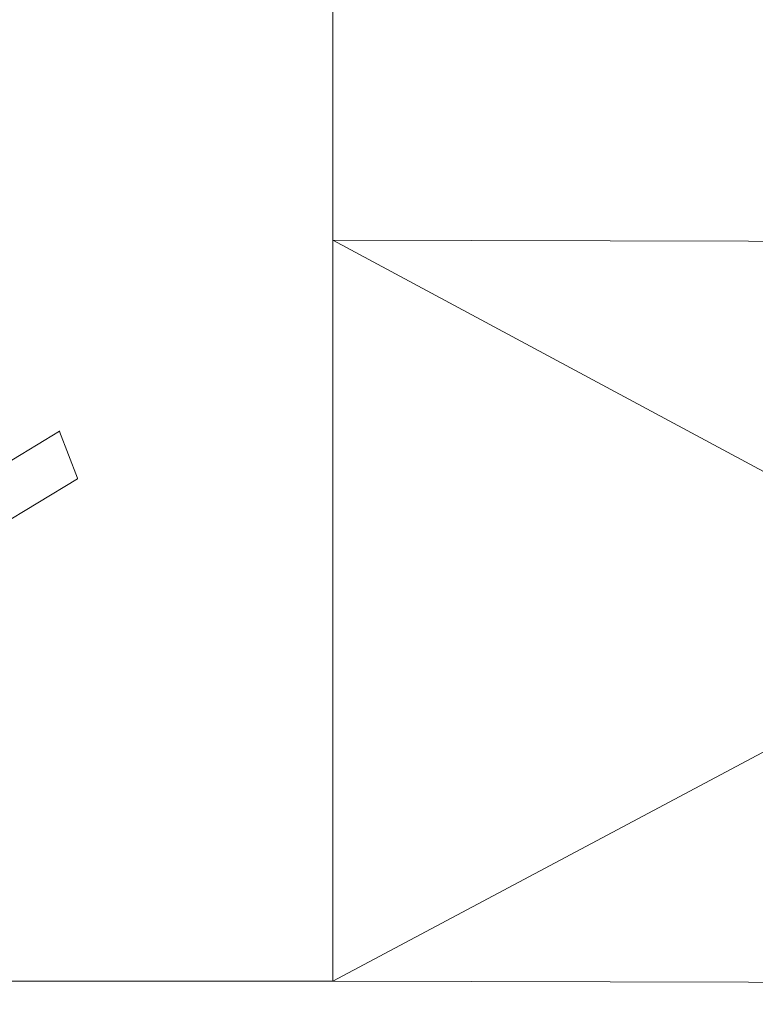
# Model space of a CAD drawing. Header units: millimetres. Extents: x 26866 to 1024070, y -428191 to 408885.
# Tile 102 of 248: x 179542 to 179939, y 388587 to 389119. Entities that reach past the tile are written whole.
import ezdxf

# ---------------------------------------------------------------- set-up
doc = ezdxf.new("R2010")
doc.units = ezdxf.units.MM
doc.header["$LTSCALE"] = 2
doc.layers.add('0_OPIS', color=7, linetype='Continuous', lineweight=13)
doc.layers.add('3DPLAN_A_TABELKA POMIESZCZEŃ', color=7, linetype='Continuous', lineweight=0)
doc.layers.add('3DPLAN_A_KRESKOWANIE 1', color=253, linetype='Continuous')
doc.layers.add('3DPLAN_A_OPIS', color=8, linetype='Continuous')
doc.layers.add('FURNITURE ZD 1 500', color=7, linetype='Continuous', lineweight=13, true_color=0x9fa8a5)
doc.styles.add('ARIAL', font='arial.ttf')

# ---------------------------------------------------------------- blocks, each defined once
blk = doc.blocks.new('kondygnacja -1')
at = {"layer": '3DPLAN_A_KRESKOWANIE 1'}
h = blk.add_hatch(dxfattribs=at)
h.set_pattern_fill('ANSI31', color=256, scale=7.5, style=0)
h.set_pattern_definition([(45, (23044.838, -26883.88), (-16.83798, 16.83798), [])])
h.paths.add_polyline_path([(31677.485, -24430.84), (30214.868, -24430.84), (30214.868, -24470.84), (30429.606, -24470.84), (30429.606, -24477.84), (30447.606, -24477.84), (30447.606, -24818.84), (30476.606, -24818.84), (30476.606, -24470.84), (31012.606, -24470.84), (31012.606, -24478.84), (31079.606, -24478.84), (31079.606, -24470.84), (31638.606, -24470.84), (31638.606, -25036.84), (31079.606, -25036.84), (31079.606, -25028.84), (31012.606, -25028.84), (31012.606, -25036.84), (30611.38, -25036.84), (30611.38, -25072.84), (31023.606, -25072.84), (31034.606, -25082.84), (31034.606, -25330.84), (31023.606, -25340.84), (30831.396, -25340.84, -0.038531), (30832.58, -25356.183), (30832.58, -25371.84), (31079.606, -25371.84), (31079.606, -25072.84), (31638.606, -25072.84), (31638.606, -25943.84), (30832.58, -25943.84), (30832.58, -26009.84), (31677.485, -26009.84)])
h.paths.add_polyline_path([(30682.606, -26009.84), (30832.58, -26009.84), (30832.58, -25943.84), (30760.606, -25943.84), (30760.606, -25454.668), (30735.606, -25464.584), (30735.606, -25943.84), (30682.606, -25943.84)])
h.paths.add_polyline_path([(30679.606, -25371.84), (30735.606, -25371.84), (30735.606, -25464.584), (30760.606, -25454.668), (30760.606, -25371.84), (30832.58, -25371.84), (30832.58, -25356.183, 0.038531), (30831.396, -25340.84), (30679.606, -25340.84)])
h.paths.add_polyline_path([(30355.83, -25371.84), (30425.606, -25371.84), (30425.606, -25379.84), (30463.606, -25379.84), (30463.606, -25424.739), (30471.606, -25424.739), (30471.606, -25395.84), (30533.606, -25395.84), (30533.606, -25371.84), (30576.606, -25371.84), (30576.606, -25341.84), (30472.606, -25341.84), (30472.606, -25326.84), (30427.606, -25326.84), (30427.606, -25341.84), (30355.83, -25341.84)])
h.paths.add_polyline_path([(30456.606, -25936.84), (30425.606, -25936.84), (30425.606, -25945.84), (30380.606, -25945.84), (30380.606, -26009.84), (30512.606, -26009.84), (30512.606, -25943.84), (30466.606, -25943.84), (30466.606, -25712.84), (30456.606, -25712.84)])
h.paths.add_polyline_path([(28888.606, -25941.84), (28888.606, -26009.84), (29013.606, -26009.84), (29013.606, -25941.84)])
h.paths.add_polyline_path([(28591.166, -26009.84), (28591.166, -25944.84), (28547.606, -25944.84), (28547.606, -26009.84)])
h.paths.add_polyline_path([(28624.606, -25870.534), (28654.797, -25870.534), (28654.797, -25924.534), (28624.606, -25924.534), (28624.606, -25944.84), (28591.166, -25944.84), (28591.166, -26009.84), (28713.606, -26009.84), (28713.606, -25941.84), (28672.606, -25941.84), (28672.606, -25932.84), (28657.606, -25932.84), (28657.606, -25716.84), (28624.606, -25716.84)])
h.paths.add_polyline_path([(28372.606, -25944.84), (28328.606, -25944.84), (28328.606, -25907.84), (28282.606, -25907.84), (28282.606, -25944.84), (28248.606, -25944.84), (28248.606, -26009.84), (28372.606, -26009.84)])
h.paths.add_polyline_path([(28092.606, -25563.84), (28054.606, -25563.84), (28054.606, -25383.84), (28067.602, -25383.84), (28067.606, -25375.84), (28340.606, -25375.84), (28340.606, -25341.84), (28070.606, -25341.84), (28070.606, -25332.84), (28030.606, -25332.84), (28030.606, -25395.598), (28048.707, -25395.598), (28048.707, -25449.598), (28030.606, -25449.598), (28030.606, -26009.84), (28073.606, -26009.84), (28073.606, -25944.84), (28054.606, -25944.84), (28054.606, -25668.84), (28092.606, -25668.84)])
h.paths.add_polyline_path([(27949.606, -25495.746), (27949.606, -25507.746), (27983.295, -25507.746), (27983.295, -25521.746), (27949.606, -25521.746), (27949.606, -25531.84), (27999.606, -25531.84), (27999.606, -25934.84), (27982.606, -25934.84), (27982.606, -25942.84), (27947.606, -25942.84), (27947.606, -26009.84), (28026.624, -26009.84), (28026.624, -25449.598), (27999.606, -25449.598), (27999.606, -25463.84), (27949.606, -25463.84), (27949.606, -25481.746), (27983.295, -25481.746), (27983.295, -25495.746)])
h.paths.add_polyline_path([(27982.606, -25361.84), (27952.606, -25361.84), (27952.606, -25332.84), (28026.624, -25332.84), (28026.624, -25395.598), (27999.606, -25395.598), (27999.606, -25377.84), (27982.606, -25377.84)])
h.paths.add_polyline_path([(26818.606, -25892.84), (26781.485, -25892.84), (26781.485, -26009.84), (26894.541, -26009.84), (26894.541, -25942.84), (26830.606, -25942.84), (26830.606, -25930.84), (26818.606, -25930.84)])
h.paths.add_polyline_path([(26894.541, -26009.84), (27115.936, -26009.84), (27115.936, -25942.84), (26894.541, -25942.84)])
h.paths.add_polyline_path([(27115.936, -25942.84), (27115.936, -26009.84), (27466.606, -26009.84), (27466.606, -25942.84), (27427.606, -25942.84), (27427.606, -25933.84), (27384.606, -25933.84), (27384.606, -25942.84)])
h.paths.add_polyline_path([(27641.606, -25942.84), (27641.606, -26009.84), (27802.606, -26009.84), (27802.606, -25942.84)])
h.paths.add_polyline_path([(30621.105, -25040.467), (30688.374, -25040.467), (30688.374, -25072.867), (30621.105, -25072.867)], flags=24)
at = {"layer": 'FURNITURE ZD 1 500', "lineweight": 0}
for p, q in [((26956.327, -25910.323), (26925.962, -25928.711)), ((26956.333, -25910.337), (26957.289, -25912.865)), ((26957.295, -25912.893), (26927.792, -25930.76))]:
    blk.add_line(p, q, dxfattribs=at)
for points in [[(26830.606, -25940.015), (26971.086, -25940.015), (26971.086, -25870.015), (26830.606, -25870.015)], [(26971.086, -25940.015), (26971.086, -25900.015), (27045.891, -25900.194), (27045.891, -25940.194)]]:
    blk.add_lwpolyline(points, close=True, dxfattribs=at)
blk.add_lwpolyline([(26971.086, -25940.015), (27045.887, -25900.194), (27045.859, -25940.194), (26971.086, -25900.015)], dxfattribs=at)
for centre, start, end in [((26956.24, -25910.373), 20.7069, 38.9986), ((26957.195, -25912.9), 350.003, 20.7069)]:
    blk.add_arc(centre, 0.1, start, end, dxfattribs=at)
at = {"layer": '3DPLAN_A_OPIS', "color": 1, "lineweight": 30, "style": 'ARIAL'}
for tag, p in [('PRZESUNIĘCIE_WEJŚCIA', (27655.165, -24535.333)), ('WYŁĄCZONE', (27007.179, -24723.982)), ('Z_OPRACOWANIA', (26996.84, -24746.417)), ('WYŁĄCZONE', (30803.053, -24760.867)), ('Z_OPRACOWANIA', (30792.713, -24783.301)), ('WYŁĄCZONE', (28894.898, -24826.593)), ('Z_OPRACOWANIA', (28884.559, -24849.027)), ('POWIĘKSZENIE_WEJŚCIA', (28313.679, -25144.412)), ('POWIĘKSZENIE_WEJŚCIA', (29600.622, -25191.363)), ('POWIĘKSZENIE_WEJŚCIA', (28011.449, -25235.417)), ('WYŁĄCZONE', (29754.423, -25678.169)), ('Z_OPRACOWANIA', (29744.084, -25700.603)), ('WYJŚCIE_EWAKUACYJNE', (27763.791, -26106.068))]:
    blk.add_attdef(tag, p, '', height=12, dxfattribs=at)
at = {"layer": '3DPLAN_A_OPIS', "color": 0, "lineweight": 30, "style": 'ARIAL'}
for tag, p in [('UGUL_1', (29350.296, -24586.012)), ('UGUL_2', (29622.921, -24586.012)), ('UGUL_3', (29833.15, -24586.012))]:
    blk.add_attdef(tag, p, '', height=12, dxfattribs=at)
at = {"layer": '3DPLAN_A_TABELKA POMIESZCZEŃ', "ltscale": 0.5, "style": 'ARIAL'}
for tag, p in [('KURTYNA', (27861.913, -26064.849)), ('POWIETRZNA', (27861.913, -26084.562))]:
    blk.add_attdef(tag, p, '', height=12, dxfattribs=at)

msp = doc.modelspace()

# ---------------------------------------------------------------- block references
at = {"layer": '0_OPIS', "xscale": 10, "yscale": 10, "zscale": 10}
msp.add_blockref('kondygnacja -1', (-90000, 648000), dxfattribs=at)

doc.saveas('drawing.dxf')
